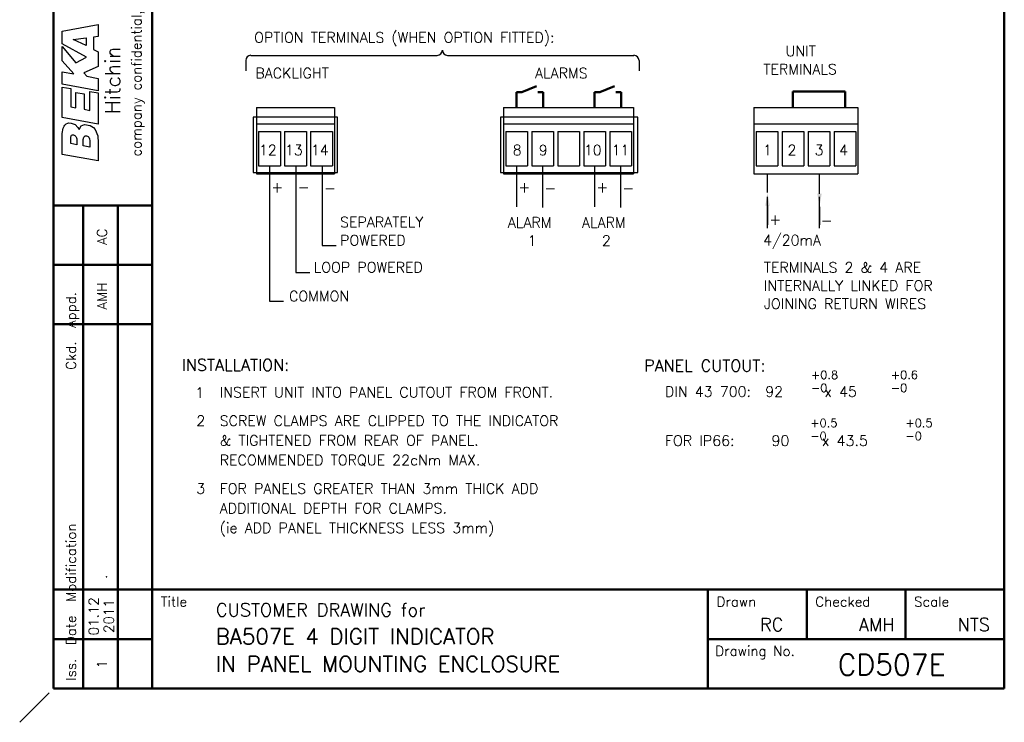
# Model space of a CAD drawing. Extents: x 0 to 196, y 0 to 279.
# Tile 1 of 4: x 0 to 189, y 0 to 135. Entities that reach past the tile are written whole.
import ezdxf
from ezdxf.enums import TextEntityAlignment as Align

# ---------------------------------------------------------------- set-up
doc = ezdxf.new("R2010")
doc.units = 0
doc.header["$LTSCALE"] = 0.5
doc.header["$MEASUREMENT"] = 0
doc.layers.get('DEFPOINTS').update_dxf_attribs({"color": 96})
doc.layers.add('FORMAT', color=7, linetype='Continuous')
doc.layers.add('TEXT', color=5, linetype='Continuous')
doc.layers.add('OBJECT', color=1, linetype='Continuous', lineweight=50)
doc.styles.add('ROMANS', font='romans', dxfattribs={"height": 2.5})

# ---------------------------------------------------------------- blocks, each defined once
blk = doc.blocks.new('FORMAT-FIXED')
at = {"layer": 'DEFPOINTS'}
blk.add_line((0, 0), (5.66, 5.66), dxfattribs=at)
at = {"layer": 'FORMAT', "color": 1, "lineweight": 50}
for p, q in [((6.5, 272.24), (6.5, 6.5)), ((25.5, 272.24), (25.5, 6.5)), ((189.37, 6.5), (189.37, 272.24)), ((6.5, 99.34), (25.5, 99.34)), ((12.2, 99.34), (12.2, 6.5)), ((18.85, 99.34), (18.85, 6.5)), ((6.5, 87.94), (25.5, 87.94)), ((6.5, 76.54), (25.5, 76.54)), ((6.5, 25.5), (189.37, 25.5)), ((132.37, 25.5), (132.37, 16)), ((151.37, 25.5), (151.37, 16)), ((170.37, 25.5), (170.37, 16)), ((6.5, 16), (25.5, 16)), ((189.37, 16), (132.37, 16)), ((132.37, 16), (132.37, 6.5)), ((6.5, 6.5), (189.37, 6.5))]:
    blk.add_line(p, q, dxfattribs=at)
at = {"layer": 'FORMAT', "color": 7, "linetype": 'Continuous', "flags": 128}
for points in [[(15.1, 121.41), (8.2, 122.68), (8.2, 125.04), (10.42, 124.63), (8.2, 127.12), (8.2, 129.87), (10.79, 126.78), (12.88, 127.82), (8.2, 130.43), (8.2, 132.85), (15.1, 134.16), (15.1, 131.8), (14.2, 131.7), (14.2, 129.34), (15.1, 128.9), (15.1, 126.07), (12.35, 124.85), (12.93, 124.17), (15.1, 123.78)], [(10.28, 131.24), (10.28, 131.24), (12.76, 131.56), (12.76, 130.07)], [(15.1, 114.97), (8.2, 116.24), (8.2, 122.09), (9.81, 121.8), (9.81, 118.29), (10.79, 118.12), (10.79, 121.09), (12.42, 120.78), (12.42, 117.83), (13.49, 117.61), (13.49, 121.27), (15.1, 120.97)], [(8.2, 113.19), (8.37, 114.22), (8.54, 114.61), (8.66, 114.78), (8.91, 115.05), (9.25, 115.19), (9.47, 115.22), (9.93, 115.19), (10.64, 114.9), (11.18, 114.36), (11.44, 113.97), (11.83, 114.63), (12.49, 114.9), (13.57, 114.73), (14.2, 114.34), (14.52, 113.95), (15, 112.71), (15.1, 111.41), (15.1, 107.9), (8.2, 109.17)], [(10.96, 111.02), (9.81, 111.24), (9.81, 112.41), (9.88, 112.71), (9.96, 112.83), (10.18, 112.93), (10.35, 112.93), (10.62, 112.8), (10.81, 112.61), (10.93, 112.34), (10.96, 112.17)], [(13.49, 110.56), (12.22, 110.78), (12.22, 112.05), (12.32, 112.46), (12.52, 112.68), (12.59, 112.73), (12.86, 112.73), (13.03, 112.68), (13.18, 112.58), (13.3, 112.46), (13.44, 112.17), (13.49, 111.8)]]:
    blk.add_lwpolyline(points, close=True, dxfattribs=at)
at = {"layer": 'FORMAT', "color": 7, "linetype": 'Continuous', "style": 'ROMANS'}
for s, height, p in [('company confidential, copyright reserved.', 1.9, (23.4, 108.75)), ('Hitchin     England', 2.85, (19.31, 116.92)), ('Iss.  Date  Modification                   Ckd.  Appd.', 1.9, (10.82, 7.99))]:
    blk.add_text(s, height=height, rotation=90, dxfattribs=at).set_placement(p)
for s, p in [('Title', (27.14, 22.23)), ('Drawn', (134.02, 22.23)), ('Checked', (153.02, 22.23)), ('Scale', (172.02, 22.23)), ('Drawing No.', (133.78, 12.77))]:
    blk.add_text(s, height=1.9, dxfattribs=at).set_placement(p)

msp = doc.modelspace()

# ---------------------------------------------------------------- linework, layer by layer
for p, q in [((43.47, 127.206), (43.47, 125.244)), ((44.47, 128.198), (80.292, 128.198)), ((82.292, 128.198), (118.114, 128.198)), ((119.114, 127.206), (119.114, 125.244)), ((48.048, 106.955), (48.048, 80.921)), ((53.128, 106.955), (53.128, 86.462)), ((58.208, 106.955), (58.208, 91.651)), ((95.584, 106.955), (95.584, 99.109)), ((100.584, 106.955), (100.584, 98.924)), ((110.584, 106.955), (110.584, 99.109)), ((115.584, 106.955), (115.584, 98.924)), ((58.208, 91.651), (60.887, 91.651)), ((53.128, 86.462), (55.807, 86.462)), ((48.048, 80.921), (50.727, 80.921))]:
    msp.add_line(p, q)
for centre, start, end in [((80.292, 129.198), 270, 0), ((82.292, 129.198), 180, 270), ((44.47, 127.206), 90, 180), ((118.114, 127.206), 0, 90)]:
    msp.add_arc(centre, 1, start, end)
at = {"layer": 'DEFPOINTS'}
for points in [[(44.922, 105.655), (61.142, 105.655), (61.142, 116.313), (44.922, 116.313)], [(92.459, 105.655), (118.873, 105.655), (118.873, 116.313), (92.459, 116.313)]]:
    msp.add_lwpolyline(points, close=True, dxfattribs=at)
at = {"layer": 'OBJECT'}
for p, q in [((96.584, 121.117), (99.396, 122.283)), ((111.584, 121.117), (114.396, 122.283)), ((148.72, 121.235), (158.779, 121.235)), ((148.72, 118.113), (148.72, 121.235)), ((158.779, 121.235), (158.779, 118.113)), ((95.584, 118.155), (95.584, 121.117)), ((95.584, 121.117), (96.584, 121.117)), ((99.664, 121.117), (100.664, 121.117)), ((100.664, 118.155), (100.664, 121.117)), ((110.584, 118.155), (110.584, 121.117)), ((110.584, 121.117), (111.584, 121.117)), ((114.664, 121.117), (115.664, 121.117)), ((115.664, 118.155), (115.664, 121.117))]:
    msp.add_line(p, q, dxfattribs=at)
at = {"layer": 'TEXT'}
for p, q in [((45.548, 118.155), (60.548, 118.155)), ((45.548, 118.155), (45.548, 105.455)), ((60.548, 118.155), (60.548, 105.455)), ((93.084, 118.155), (118.084, 118.155)), ((93.084, 118.155), (93.084, 105.455)), ((118.084, 118.155), (118.084, 105.455)), ((141.223, 118.155), (141.223, 105.455)), ((141.223, 118.155), (161.223, 118.155)), ((161.223, 118.155), (161.223, 105.455)), ((45.548, 115.055), (60.548, 115.055)), ((93.084, 115.055), (118.084, 115.055)), ((141.223, 115.055), (161.223, 115.055)), ((45.948, 113.555), (50.148, 113.555)), ((45.948, 113.555), (45.948, 106.955)), ((50.148, 113.555), (50.148, 106.955)), ((50.948, 113.555), (50.948, 106.955)), ((50.948, 113.555), (55.148, 113.555)), ((55.148, 113.555), (55.148, 106.955)), ((55.948, 113.555), (55.948, 106.955)), ((55.948, 113.555), (60.148, 113.555)), ((60.148, 113.555), (60.148, 106.955)), ((93.484, 113.555), (97.684, 113.555)), ((93.484, 113.555), (93.484, 106.955)), ((97.684, 113.555), (97.684, 106.955)), ((98.484, 113.555), (98.484, 106.955)), ((98.484, 113.555), (102.684, 113.555)), ((102.684, 113.555), (102.684, 106.955)), ((103.484, 113.555), (103.484, 106.955)), ((103.484, 113.555), (107.684, 113.555)), ((107.684, 113.555), (107.684, 106.955)), ((108.484, 113.555), (108.484, 106.955)), ((108.484, 113.555), (112.684, 113.555)), ((112.684, 113.555), (112.684, 106.955)), ((113.484, 113.555), (113.484, 106.955)), ((113.484, 113.555), (117.684, 113.555)), ((117.684, 113.555), (117.684, 106.955)), ((141.623, 113.555), (141.623, 106.955)), ((141.623, 113.555), (145.823, 113.555)), ((145.823, 113.555), (145.823, 106.955)), ((146.623, 113.555), (150.823, 113.555)), ((146.623, 113.555), (146.623, 106.955)), ((150.823, 113.555), (150.823, 106.955)), ((151.623, 113.555), (151.623, 106.955)), ((151.623, 113.555), (155.823, 113.555)), ((155.823, 113.555), (155.823, 106.955)), ((156.623, 113.555), (156.623, 106.955)), ((156.623, 113.555), (160.823, 113.555)), ((160.823, 113.555), (160.823, 106.955)), ((45.948, 106.955), (50.148, 106.955)), ((50.948, 106.955), (55.148, 106.955)), ((55.948, 106.955), (60.148, 106.955)), ((93.484, 106.955), (97.684, 106.955)), ((98.484, 106.955), (102.684, 106.955)), ((103.484, 106.955), (107.684, 106.955)), ((108.484, 106.955), (112.684, 106.955)), ((113.484, 106.955), (117.684, 106.955)), ((141.623, 106.955), (145.823, 106.955)), ((146.623, 106.955), (150.823, 106.955)), ((151.623, 106.955), (155.823, 106.955)), ((156.623, 106.955), (160.823, 106.955)), ((45.548, 105.455), (60.548, 105.455)), ((93.084, 105.455), (118.084, 105.455)), ((141.223, 105.455), (161.223, 105.455)), ((143.827, 101.821), (143.827, 105.486)), ((153.827, 101.605), (153.827, 105.486)), ((143.827, 94.977), (143.827, 101.006)), ((153.827, 94.977), (153.827, 101.006)), ((143.827, 99.321), (143.827, 95.613)), ((153.827, 99.105), (153.827, 95.613))]:
    msp.add_line(p, q, dxfattribs=at)
for points in [[(143.41, 99.321), (144.243, 99.321), (143.827, 101.821)], [(154.243, 101.605), (153.41, 101.605), (153.827, 99.105)]]:
    msp.add_solid(points, dxfattribs=at)

# ---------------------------------------------------------------- block references
at = {"layer": 'FORMAT'}
msp.add_blockref('FORMAT-FIXED', (0, 0), dxfattribs=at)

# ---------------------------------------------------------------- texts
at = {"color": 7, "linetype": 'Continuous', "style": 'ROMANS'}
for s, p in [('.', (16.788, 27.533)), ('01.12', (15.168, 16.708)), ('2011', (18.084, 17.154)), ('1', (16.788, 10.336))]:
    msp.add_text(s, height=1.9, rotation=90, dxfattribs=at).set_placement(p)
at = {"layer": 'FORMAT', "color": 7, "linetype": 'Continuous', "style": 'ROMANS'}
for s, p in [('AC', (16.788, 93.329)), ('AMH', (16.788, 81.929))]:
    msp.add_text(s, height=1.9, rotation=90, dxfattribs=at).set_placement(p, align=Align.CENTER)
for s, p in [('RC', (142.397, 17.544)), ('AMH', (161.397, 17.544)), ('NTS', (180.397, 17.544))]:
    msp.add_text(s, height=2.5, dxfattribs=at).set_placement(p)
at = {"layer": 'FORMAT', "lineweight": 40, "style": 'ROMANS'}
msp.add_text('CD507E', height=4, dxfattribs=at).set_placement((157.326, 9.065))
at = {"layer": 'TEXT', "style": 'ROMANS'}
for s, height, p in [('OPTION TERMINALS (WHEN OPTION FITTED):', 2, (45.094, 130.648)), ('UNIT', 2, (147.3, 128.028)), ('BACKLIGHT', 2, (45.327, 123.788)), ('ALARMS', 2, (99.119, 123.788)), ('TERMINALS', 2, (143.026, 124.537)), ('12 ', 2, (46.002, 108.988)), ('13', 2, (51.002, 108.988)), ('14', 2, (56.002, 108.988)), ('8', 2, (94.826, 108.988)), ('9', 2, (99.826, 108.988)), ('10', 2, (108.503, 108.988)), ('11', 2, (113.818, 108.988)), ('1 ', 2, (142.964, 108.988)), ('2', 2, (147.681, 108.988)), ('3', 2, (152.893, 108.988)), ('4', 2, (157.609, 108.988)), ('+', 2.083, (48.388, 101.85)), ('-', 2.083, (53.468, 101.85)), ('-', 2.083, (58.548, 101.666)), ('+', 2.083, (95.925, 101.85)), ('-', 2.083, (100.925, 101.666)), ('+', 2.083, (110.925, 101.85)), ('-', 2.083, (115.925, 101.666)), ('SEPARATELY', 2, (61.623, 95.142)), ('ALARM', 2, (93.887, 95.065)), ('ALARM', 2, (108.148, 95.065)), ('+', 2.083, (144.168, 95.621)), ('-', 2.083, (154.064, 95.436)), ('POWERED', 2, (61.623, 91.651)), ('1', 2, (97.713, 91.591)), ('2', 2, (111.974, 91.591)), ('4/20mA', 2, (142.964, 91.674)), ('LOOP POWERED', 2, (56.543, 86.462)), ('TERMINALS 2 & 4 ARE ', 2, (143.123, 86.433)), ('INTERNALLY LINKED FOR ', 2, (143.123, 82.942)), ('COMMON', 2, (51.804, 80.921)), ('JOINING RETURN WIRES', 2, (143.123, 79.451)), ('INSTALLATION:', 2.25, (31.196, 67.565)), ('PANEL CUTOUT:', 2.25, (120.08, 67.451)), ('+0.8', 1.6, (152.194, 65.984)), ('+0.6', 1.6, (167.557, 65.984)), ('INSERT UNIT INTO PANEL CUTOUT FROM FRONT.', 2, (38.472, 62.434)), ('DIN 43 700:  92    x 45 ', 2, (124.109, 62.566)), ('-0', 1.6, (152.194, 63.48)), ('-0', 1.6, (167.557, 63.48)), ('1', 2, (33.756, 62.371)), ('2', 2, (33.972, 56.957)), ('SCREW CLAMPS ARE CLIPPED TO THE INDICATOR', 2, (38.472, 56.957)), ('+0.5', 1.6, (152.066, 56.741)), ('+0.5', 1.6, (170.349, 56.741)), ('& TIGHTENED FROM REAR OF PANEL.', 2, (38.472, 53.178)), ('FOR IP66:    90    x 43.5', 2, (124.109, 53.135)), ('-0', 1.6, (152.066, 54.237)), ('-0', 1.6, (170.349, 54.237)), ('RECOMMENDED TORQUE 22cNm MAX.', 2, (38.472, 49.399)), ('3', 2, (33.972, 43.922)), ('FOR PANELS GREATER THAN 3mm THICK ADD ', 2, (38.472, 43.922)), ('ADDITIONAL DEPTH FOR CLAMPS.', 2, (38.472, 40.143)), ('(ie ADD PANEL THICKNESS LESS 3mm)', 2, (38.472, 36.364)), ('CUSTOMER DRAWING for  ', 2.5, (37.74, 20.361)), ('BA507E 4 DIGIT INDICATOR', 3, (37.74, 15.001)), ('IN PANEL MOUNTING ENCLOSURE', 3, (37.74, 9.72))]:
    msp.add_text(s, height=height, dxfattribs=at).set_placement(p)

doc.saveas('drawing.dxf')
